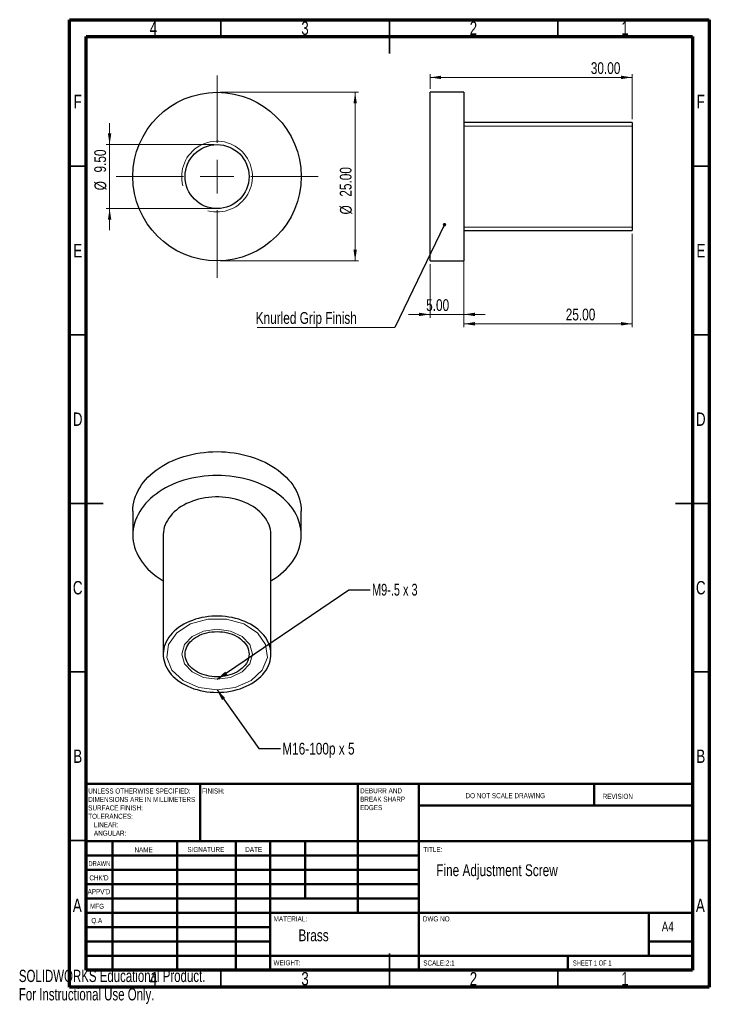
# Model space of a CAD drawing. Header units: millimetres. Extents: x 0 to 205, y 0 to 292.
import ezdxf

# ---------------------------------------------------------------- set-up
doc = ezdxf.new("R2010")
doc.units = ezdxf.units.MM
doc.styles.add('SLDTEXTSTYLE0', font='TXT', dxfattribs={"width": 0.75})
doc.styles.add('SLDTEXTSTYLE1', font='TXT', dxfattribs={"width": 0.686449})
doc.styles.add('SLDTEXTSTYLE2', font='TXT', dxfattribs={"width": 0.6875})
doc.styles.add('SLDTEXTSTYLE3', font='TXT', dxfattribs={"width": 0.694444})
doc.styles.add('SLDTEXTSTYLE4', font='TXT', dxfattribs={"width": 0.7})
doc.dimstyles.new('SLDDIMSTYLE0', dxfattribs={"dimtxt": 3.5, "dimasz": 3.302, "dimexe": 0, "dimexo": 0.0625, "dimgap": 0.875, "dimtad": 1, "dimlfac": 0.5, "dimrnd": 1e-09, "dimzin": 4, "dimdsep": 46, "dimtxsty": 'SLDTEXTSTYLE0', "dimsah": 1, "dimcen": 0.09, "dimadec": 0, "dimazin": 1, "dimtfac": 1, "dimtmove": 0, "dimatfit": 0, "dimfxl": 1, "dimfrac": 2, "dimtolj": 1, "dimtzin": 12, "dimarcsym": 0})
doc.dimstyles.new('SLDDIMSTYLE1', dxfattribs={"dimtxt": 3.5, "dimasz": 3.302, "dimexe": 0, "dimexo": 0.0625, "dimgap": 0.875, "dimtad": 1, "dimlfac": 0.5, "dimrnd": 1e-09, "dimzin": 4, "dimdsep": 46, "dimtxsty": 'SLDTEXTSTYLE0', "dimsah": 1, "dimcen": 0.09, "dimadec": 0, "dimazin": 1, "dimtfac": 1, "dimtofl": 0, "dimtmove": 0, "dimatfit": 3, "dimfxl": 1, "dimfrac": 2, "dimtolj": 1, "dimtzin": 12, "dimarcsym": 0})
doc.dimstyles.new('SLDDIMSTYLE2', dxfattribs={"dimtxt": 0.18, "dimasz": 1.016, "dimexe": 0, "dimexo": 0.0625, "dimgap": 0, "dimtad": 0, "dimtih": 1, "dimtoh": 1, "dimdec": 0, "dimrnd": 1e-09, "dimzin": 0, "dimdsep": 46, "dimtxsty": 'Standard', "dimblk1": 'DOT', "dimblk2": 'DOT', "dimsah": 1, "dimcen": 0.09, "dimadec": 0, "dimazin": 0, "dimtfac": 1.016, "dimtdec": 0, "dimtofl": 0, "dimtmove": 0, "dimatfit": 3, "dimldrblk": 'DOT', "dimfxl": 1, "dimfrac": 2, "dimtolj": 1, "dimtzin": 0, "dimarcsym": 0})
doc.dimstyles.new('SLDDIMSTYLE3', dxfattribs={"dimtxt": 0.18, "dimasz": 3.302, "dimexe": 0, "dimexo": 0.0625, "dimgap": 0, "dimtad": 0, "dimtih": 1, "dimtoh": 1, "dimdec": 0, "dimrnd": 1e-09, "dimzin": 0, "dimdsep": 46, "dimtxsty": 'Standard', "dimsah": 1, "dimcen": 0.09, "dimadec": 0, "dimazin": 0, "dimtfac": 3.302, "dimtdec": 0, "dimtofl": 0, "dimtmove": 0, "dimatfit": 3, "dimfxl": 1, "dimfrac": 2, "dimtolj": 1, "dimtzin": 0, "dimarcsym": 0})

# ---------------------------------------------------------------- blocks, each defined once
blk = doc.blocks.new('SW_NOTE_0')
at = {"color": 0, "linetype": 'Continuous', "lineweight": 0, "char_height": 1.5, "attachment_point": 1, "style": 'SLDTEXTSTYLE0'}
for s, insert in [('UNLESS OTHERWISE SPECIFIED:', (0, 1.93)), ('DIMENSIONS ARE IN MILLIMETERS', (0, -0.57)), ('TOLERANCES:', (0, -5.57)), ('SURFACE FINISH:', (0, -3.07)), ('LINEAR:', (1.69, -8.07)), ('ANGULAR:', (1.69, -10.57))]:
    blk.add_mtext(s, dxfattribs=dict(at, insert=insert))
blk = doc.blocks.new('SW_NOTE_0_1')
at = {"color": 0, "linetype": 'Continuous', "lineweight": 0, "char_height": 1.5, "attachment_point": 1, "style": 'SLDTEXTSTYLE0'}
for s, insert in [('DEBURR AND', (0, 1.93)), ('BREAK SHARP', (0, -0.57)), ('EDGES', (0, -3.07))]:
    blk.add_mtext(s, dxfattribs=dict(at, insert=insert))
blk = doc.blocks.new('_D')
at = {"color": 7, "linetype": 'Continuous', "lineweight": 0}
for p, q in [((26.94, 254.95), (26.94, 261.3)), ((57.85, 254.95), (25.94, 254.95)), ((26.94, 254.95), (26.94, 235.95)), ((57.85, 235.95), (25.94, 235.95)), ((26.94, 235.95), (26.94, 229.6))]:
    blk.add_line(p, q, dxfattribs=at)
at = {"color": 7, "linetype": 'Continuous', "lineweight": 18}
for points in [[(26.94, 254.95), (27.45, 258.26), (26.43, 258.26)], [(26.94, 235.95), (26.43, 232.65), (27.45, 232.65)]]:
    blk.add_solid(points, dxfattribs=at)
at = {"color": 7, "linetype": 'Continuous', "lineweight": 18, "char_height": 3.5, "attachment_point": 1, "rotation": 90, "style": 'SLDTEXTSTYLE0'}
for s, insert in [('9.50', (22.38, 246.66)), ('%%c', (22.43, 241.39))]:
    blk.add_mtext(s, dxfattribs=dict(at, insert=insert))
blk = doc.blocks.new('_D_1')
at = {"color": 7, "linetype": 'Continuous', "lineweight": 0}
for p, q in [((59.85, 270.45), (100.85, 270.45)), ((99.85, 270.45), (99.85, 220.45)), ((59.85, 220.45), (100.85, 220.45))]:
    blk.add_line(p, q, dxfattribs=at)
at = {"color": 7, "linetype": 'Continuous', "lineweight": 18}
for points in [[(99.85, 270.45), (99.34, 267.15), (100.35, 267.15)], [(99.85, 220.45), (100.35, 223.76), (99.34, 223.76)]]:
    blk.add_solid(points, dxfattribs=at)
at = {"color": 7, "linetype": 'Continuous', "lineweight": 18, "char_height": 3.5, "attachment_point": 1, "rotation": 90, "style": 'SLDTEXTSTYLE0'}
for s, insert in [('25.00', (95.28, 239.49)), ('%%c', (95.33, 234.21))]:
    blk.add_mtext(s, dxfattribs=dict(at, insert=insert))
blk = doc.blocks.new('SW_CENTERMARKSYMBOL_0')
at = {"color": 0, "linetype": 'Continuous', "lineweight": 18}
for p, q in [((0, 10), (0, 30)), ((0, 0), (0, 5)), ((-10, 0), (-30, 0)), ((0, 0), (-5, 0)), ((0, 0), (0, -5)), ((0, 0), (5, 0)), ((10, 0), (30, 0)), ((0, -10), (0, -30))]:
    blk.add_line(p, q, dxfattribs=at)
blk = doc.blocks.new('_D_2')
at = {"color": 7, "linetype": 'Continuous', "lineweight": 0}
for p, q in [((122.08, 219.45), (122.08, 203.57)), ((132.08, 219.45), (132.08, 203.57)), ((122.08, 204.57), (115.73, 204.57)), ((122.08, 204.57), (132.08, 204.57)), ((132.08, 204.57), (138.43, 204.57))]:
    blk.add_line(p, q, dxfattribs=at)
at = {"color": 7, "linetype": 'Continuous', "lineweight": 18}
for points in [[(122.08, 204.57), (118.78, 205.07), (118.78, 204.06)], [(132.08, 204.57), (135.38, 204.06), (135.38, 205.07)]]:
    blk.add_solid(points, dxfattribs=at)
at = {"color": 7, "linetype": 'Continuous', "lineweight": 18, "insert": (120.92, 209.08), "char_height": 3.5, "attachment_point": 1, "style": 'SLDTEXTSTYLE0'}
blk.add_mtext('5.00', dxfattribs=at)
blk = doc.blocks.new('_D_3')
at = {"color": 7, "linetype": 'Continuous', "lineweight": 0}
for p, q in [((132.08, 228.45), (132.08, 200.78)), ((182.08, 228.45), (182.08, 200.78)), ((132.08, 201.78), (182.08, 201.78))]:
    blk.add_line(p, q, dxfattribs=at)
at = {"color": 7, "linetype": 'Continuous', "lineweight": 18}
for points in [[(132.08, 201.78), (135.38, 201.27), (135.38, 202.29)], [(182.08, 201.78), (178.78, 202.29), (178.78, 201.27)]]:
    blk.add_solid(points, dxfattribs=at)
at = {"color": 7, "linetype": 'Continuous', "lineweight": 18, "insert": (162.37, 206.29), "char_height": 3.5, "attachment_point": 1, "style": 'SLDTEXTSTYLE0'}
blk.add_mtext('25.00', dxfattribs=at)
blk = doc.blocks.new('_D_4')
at = {"color": 7, "linetype": 'Continuous', "lineweight": 0}
for p, q in [((122.08, 271.45), (122.08, 275.88)), ((122.08, 274.88), (182.08, 274.88)), ((182.08, 262.45), (182.08, 275.88))]:
    blk.add_line(p, q, dxfattribs=at)
at = {"color": 7, "linetype": 'Continuous', "lineweight": 18}
for points in [[(122.08, 274.88), (125.38, 274.37), (125.38, 275.39)], [(182.08, 274.88), (178.78, 275.39), (178.78, 274.37)]]:
    blk.add_solid(points, dxfattribs=at)
at = {"color": 7, "linetype": 'Continuous', "lineweight": 18, "insert": (169.81, 279.39), "char_height": 3.5, "attachment_point": 1, "style": 'SLDTEXTSTYLE0'}
blk.add_mtext('30.00', dxfattribs=at)
blk = doc.blocks.new('SW_NOTE_0_2')
at = {"color": 0, "linetype": 'Continuous', "lineweight": 0}
blk.add_line((-40.91, 0), (0, 0), dxfattribs=at)
at = {"color": 0, "linetype": 'Continuous', "lineweight": 0, "insert": (-41.37, 4.6), "char_height": 3.5, "attachment_point": 1, "style": 'SLDTEXTSTYLE0'}
blk.add_mtext('Knurled Grip Finish', dxfattribs=at)
blk = doc.blocks.new('_Dot')
at = {"color": 0, "linetype": 'ByBlock', "lineweight": -2}
blk.add_line((-0.5, 0), (-1, 0), dxfattribs=at)
at = {"color": 0, "linetype": 'ByBlock', "const_width": 0.5}
blk.add_lwpolyline([(-0.25, 0, 1), (0.25, 0, 1)], format="xyb", close=True, dxfattribs=at)

msp = doc.modelspace()

# ---------------------------------------------------------------- linework, layer by layer
at = {"color": 7, "linetype": 'Continuous', "lineweight": 70}
for p, q in [((15, 5), (15, 292)), ((15, 292), (205, 292)), ((205, 292), (205, 5)), ((20, 10), (20, 287)), ((20, 287), (200, 287)), ((200, 287), (200, 10)), ((200, 10), (20, 10)), ((205, 5), (15, 5))]:
    msp.add_line(p, q, dxfattribs=at)
at = {"color": 7, "linetype": 'Continuous', "lineweight": 35}
for p, q in [((60, 287), (60, 292)), ((110, 292), (110, 282)), ((110, 287), (110, 292)), ((160, 287), (160, 292)), ((20, 248.5), (15, 248.5)), ((200, 248.5), (205, 248.5)), ((20, 198.5), (15, 198.5)), ((200, 198.5), (205, 198.5)), ((15, 148.5), (25, 148.5)), ((20, 148.5), (15, 148.5)), ((205, 148.5), (195, 148.5)), ((200, 148.5), (205, 148.5)), ((20, 98.5), (15, 98.5)), ((200, 98.5), (205, 98.5)), ((20, 48.5), (15, 48.5)), ((200, 48.5), (205, 48.5)), ((110, 5), (110, 15)), ((60, 10), (60, 5)), ((110, 10), (110, 5)), ((160, 10), (160, 5))]:
    msp.add_line(p, q, dxfattribs=at)
at = {"color": 7, "linetype": 'Continuous', "lineweight": 25}
for p, q in [((132.083, 270.453), (122.083, 270.453)), ((122.083, 220.453), (122.083, 270.453)), ((132.083, 270.453), (132.083, 220.453)), ((182.083, 261.453), (132.083, 261.453)), ((182.083, 261.453), (182.083, 229.453)), ((132.083, 229.453), (182.083, 229.453)), ((122.083, 220.453), (132.083, 220.453)), ((33.847, 146.172), (33.847, 139.101)), ((83.847, 139.101), (83.847, 146.172)), ((42.847, 139.101), (42.847, 103.745)), ((74.847, 103.745), (74.847, 139.101))]:
    msp.add_line(p, q, dxfattribs=at)
at = {"color": 7, "linetype": 'Continuous', "lineweight": 18}
for p, q in [((182.083, 260.453), (132.083, 260.453)), ((182.083, 230.453), (132.083, 230.453))]:
    msp.add_line(p, q, dxfattribs=at)
at = {"color": 7, "linetype": 'Continuous', "lineweight": 50}
for p, q in [((20, 65.25), (200, 65.25)), ((20, 65.25), (20, 10)), ((53.8, 48.25), (53.8, 65.25)), ((100.6, 65.25), (100.6, 27)), ((118.8, 65.25), (118.8, 10)), ((170.8, 58.875), (170.8, 65.25)), ((200, 58.875), (118.8, 58.875)), ((200, 48.25), (20, 48.25)), ((27.8, 48.25), (27.8, 10)), ((46.991, 48.25), (46.991, 10)), ((64.399, 48.25), (64.399, 10)), ((74.6, 10), (74.6, 48.25)), ((85, 31.25), (85, 48.25)), ((118.8, 44), (20, 44)), ((118.8, 39.75), (20, 39.75)), ((118.8, 35.5), (20, 35.5)), ((118.8, 31.25), (20, 31.25)), ((74.6, 27), (20, 27)), ((74.6, 27), (200, 27)), ((187, 14.25), (187, 27)), ((74.6, 22.75), (20, 22.75)), ((74.6, 18.5), (20, 18.5)), ((200, 18.5), (187, 18.5)), ((20, 14.25), (200, 14.25)), ((163, 10), (163, 14.25))]:
    msp.add_line(p, q, dxfattribs=at)
at = {"color": 7, "linetype": 'Continuous', "lineweight": 25, "flags": 128}
for points in [[(33.847, 146.172), (33.879, 147.067), (33.975, 147.96), (34.135, 148.849), (34.358, 149.73), (34.645, 150.603), (34.993, 151.464), (35.403, 152.311), (35.873, 153.143), (36.401, 153.957), (36.988, 154.751), (37.63, 155.523), (38.327, 156.271), (39.077, 156.992), (39.878, 157.687), (40.727, 158.351), (41.622, 158.985), (42.562, 159.585), (43.544, 160.151), (44.565, 160.681), (45.622, 161.174), (46.714, 161.628), (47.837, 162.043), (48.988, 162.417), (50.164, 162.749), (51.362, 163.039), (52.58, 163.285), (53.814, 163.488), (55.061, 163.646), (56.317, 163.759), (57.58, 163.827), (58.847, 163.85)], [(58.847, 163.85), (60.113, 163.827), (61.376, 163.759), (62.632, 163.646), (63.879, 163.488), (65.113, 163.285), (66.331, 163.039), (67.529, 162.749), (68.705, 162.417), (69.856, 162.043), (70.979, 161.628), (72.071, 161.174), (73.128, 160.681), (74.149, 160.151), (75.131, 159.585), (76.071, 158.985), (76.966, 158.351), (77.816, 157.687), (78.616, 156.992), (79.366, 156.271), (80.063, 155.523), (80.705, 154.751), (81.292, 153.957), (81.821, 153.143), (82.29, 152.311), (82.7, 151.464), (83.048, 150.603), (83.335, 149.73), (83.558, 148.849), (83.718, 147.96), (83.814, 147.067), (83.847, 146.172)], [(74.847, 125.518), (75.131, 125.688), (76.071, 126.288), (76.966, 126.921), (77.816, 127.586), (78.616, 128.28), (79.366, 129.002), (80.063, 129.75), (80.705, 130.522), (81.292, 131.316), (81.821, 132.129), (82.29, 132.961), (82.7, 133.809), (83.048, 134.67), (83.335, 135.542), (83.558, 136.424), (83.718, 137.312), (83.814, 138.205), (83.847, 139.101), (83.814, 139.996), (83.718, 140.889), (83.558, 141.778), (83.335, 142.659), (83.048, 143.532), (82.7, 144.393), (82.29, 145.24), (81.821, 146.072), (81.292, 146.886), (80.705, 147.68), (80.063, 148.452), (79.366, 149.199), (78.616, 149.921), (77.816, 150.616), (76.966, 151.28), (76.071, 151.913), (75.131, 152.514), (74.149, 153.08), (73.128, 153.61), (72.071, 154.103), (70.979, 154.557), (69.856, 154.972), (68.705, 155.346), (67.529, 155.678), (66.331, 155.968), (65.113, 156.214), (63.879, 156.417), (62.632, 156.575), (61.376, 156.688), (60.113, 156.756), (58.847, 156.778), (57.58, 156.756), (56.317, 156.688), (55.061, 156.575), (53.814, 156.417), (52.58, 156.214), (51.362, 155.968), (50.164, 155.678), (48.988, 155.346), (47.837, 154.972), (46.714, 154.557), (45.622, 154.103), (44.565, 153.61), (43.544, 153.08), (42.562, 152.514), (41.622, 151.913), (40.727, 151.28), (39.878, 150.616), (39.077, 149.921), (38.327, 149.199), (37.63, 148.452), (36.988, 147.68), (36.401, 146.886), (35.873, 146.072), (35.403, 145.24), (34.993, 144.393), (34.645, 143.532), (34.358, 142.659), (34.135, 141.778), (33.975, 140.889), (33.879, 139.996), (33.847, 139.101), (33.879, 138.205), (33.975, 137.312), (34.135, 136.424), (34.358, 135.542), (34.645, 134.67), (34.993, 133.809), (35.403, 132.961), (35.873, 132.129), (36.401, 131.316), (36.988, 130.522), (37.63, 129.75), (38.327, 129.002), (39.077, 128.28), (39.878, 127.586), (40.727, 126.921), (41.622, 126.288), (42.562, 125.688), (42.847, 125.518)], [(74.847, 139.101), (74.845, 139.28), (74.796, 139.997), (74.684, 140.711), (74.507, 141.418), (74.268, 142.116), (73.967, 142.801), (73.604, 143.472), (73.182, 144.125), (72.703, 144.758), (72.168, 145.368), (71.579, 145.952), (70.939, 146.51), (70.25, 147.037), (69.515, 147.532), (68.737, 147.994), (67.92, 148.42), (67.065, 148.808), (66.178, 149.157), (65.261, 149.465), (64.319, 149.732), (63.354, 149.956), (62.372, 150.137), (61.375, 150.272), (60.367, 150.363), (59.354, 150.409), (58.339, 150.409), (57.326, 150.363), (56.319, 150.272), (55.322, 150.137), (54.339, 149.956), (53.374, 149.732), (52.432, 149.465), (51.515, 149.157), (50.628, 148.808), (49.774, 148.42), (48.956, 147.994), (48.178, 147.532), (47.443, 147.037), (46.755, 146.51), (46.114, 145.952), (45.525, 145.368), (44.99, 144.758), (44.511, 144.125), (44.089, 143.472), (43.727, 142.801), (43.425, 142.116), (43.186, 141.418), (43.009, 140.711), (42.897, 139.997), (42.849, 139.28), (42.847, 139.101)], [(58.847, 92.432), (59.861, 92.455), (60.872, 92.523), (61.875, 92.636), (62.865, 92.794), (63.839, 92.997), (64.793, 93.242), (65.723, 93.53), (66.626, 93.859), (67.497, 94.228), (68.333, 94.635), (69.131, 95.079), (69.888, 95.557), (70.6, 96.069), (71.265, 96.612), (71.88, 97.183), (72.442, 97.781), (72.95, 98.402), (73.401, 99.046), (73.793, 99.708), (74.125, 100.386), (74.396, 101.078), (74.603, 101.781), (74.748, 102.491), (74.828, 103.207), (74.845, 103.925), (74.796, 104.642), (74.684, 105.356), (74.507, 106.063), (74.268, 106.76), (73.967, 107.446), (73.604, 108.116), (73.182, 108.769), (72.703, 109.402), (72.168, 110.012), (71.579, 110.597), (70.939, 111.154), (70.25, 111.682), (69.515, 112.177), (68.737, 112.639), (67.92, 113.064), (67.065, 113.452), (66.178, 113.801), (65.261, 114.11), (64.319, 114.377), (63.354, 114.601), (62.372, 114.781), (61.375, 114.917), (60.367, 115.008), (59.354, 115.053), (58.339, 115.053), (57.326, 115.008), (56.319, 114.917), (55.322, 114.781), (54.339, 114.601), (53.374, 114.377), (52.432, 114.11), (51.515, 113.801), (50.628, 113.452), (49.774, 113.064), (48.956, 112.639), (48.178, 112.177), (47.443, 111.682), (46.755, 111.154), (46.114, 110.597), (45.525, 110.012), (44.99, 109.402), (44.511, 108.769), (44.089, 108.116), (43.727, 107.446), (43.425, 106.76), (43.186, 106.063), (43.009, 105.356), (42.897, 104.642), (42.849, 103.925), (42.865, 103.207), (42.945, 102.491), (43.09, 101.781), (43.298, 101.078), (43.568, 100.386), (43.9, 99.708), (44.292, 99.046), (44.743, 98.402), (45.251, 97.781), (45.813, 97.183), (46.428, 96.612), (47.093, 96.069), (47.805, 95.557), (48.562, 95.079), (49.36, 94.635), (50.196, 94.228), (51.067, 93.859), (51.97, 93.53), (52.9, 93.242), (53.854, 92.997), (54.828, 92.794), (55.819, 92.636), (56.821, 92.523), (57.832, 92.455), (58.847, 92.432)], [(58.847, 110.463), (59.631, 110.44), (60.41, 110.371), (61.179, 110.257), (61.931, 110.099), (62.663, 109.897), (63.368, 109.653), (64.043, 109.369), (64.682, 109.047), (65.281, 108.688), (65.836, 108.295), (66.343, 107.871), (66.8, 107.42), (67.202, 106.943), (67.546, 106.444), (67.832, 105.927), (68.056, 105.394), (68.217, 104.851), (68.314, 104.3), (68.347, 103.745), (68.314, 103.191), (68.217, 102.64), (68.056, 102.096), (67.832, 101.564), (67.546, 101.047), (67.202, 100.548), (66.8, 100.071), (66.343, 99.619), (65.836, 99.196), (65.281, 98.803), (64.682, 98.444), (64.043, 98.122), (63.368, 97.838), (62.663, 97.594), (61.931, 97.392), (61.179, 97.233), (60.41, 97.12), (59.631, 97.051), (58.847, 97.028), (58.062, 97.051), (57.283, 97.12), (56.514, 97.233), (55.762, 97.392), (55.03, 97.594), (54.325, 97.838), (53.651, 98.122), (53.012, 98.444), (52.412, 98.803), (51.857, 99.196), (51.35, 99.619), (50.893, 100.071), (50.492, 100.548), (50.147, 101.047), (49.861, 101.564), (49.637, 102.096), (49.476, 102.64), (49.379, 103.191), (49.347, 103.745), (49.379, 104.3), (49.476, 104.851), (49.637, 105.394), (49.861, 105.927), (50.147, 106.444), (50.492, 106.943), (50.893, 107.42), (51.35, 107.871), (51.857, 108.295), (52.412, 108.688), (53.012, 109.047), (53.651, 109.369), (54.325, 109.653), (55.03, 109.897), (55.762, 110.099), (56.514, 110.257), (57.283, 110.371), (58.062, 110.44), (58.847, 110.463)]]:
    msp.add_lwpolyline(points, dxfattribs=at)
at = {"color": 7, "linetype": 'Continuous', "lineweight": 18, "flags": 128}
for points in [[(58.847, 93.139), (53.428, 93.855), (48.741, 95.907), (45.419, 99.018), (43.911, 102.767), (44.419, 106.648), (46.876, 110.137), (50.95, 112.763), (56.09, 114.171), (61.603, 114.171), (66.743, 112.763), (70.817, 110.137), (73.274, 106.648), (73.783, 102.767), (72.274, 99.018), (68.952, 95.907), (64.265, 93.855), (58.847, 93.139)], [(58.847, 96.321), (54.828, 96.886), (51.422, 98.495), (49.146, 100.904), (48.347, 103.745), (49.146, 106.587), (51.422, 108.995), (54.828, 110.605), (58.847, 111.17), (62.865, 110.605), (66.271, 108.995), (68.547, 106.587), (69.347, 103.745), (68.547, 100.904), (66.271, 98.495), (62.865, 96.886), (58.847, 96.321)]]:
    msp.add_lwpolyline(points, dxfattribs=at)
at = {"color": 7, "linetype": 'Continuous', "lineweight": 25}
for radius in [25, 9.5]:
    msp.add_circle((58.847, 245.453), radius, dxfattribs=at)
at = {"color": 7, "linetype": 'Continuous', "lineweight": 18}
msp.add_arc((58.847, 245.453), 10.5, 255, 195, dxfattribs=at)

# ---------------------------------------------------------------- block references
at = {"color": 7, "linetype": 'Continuous', "lineweight": 0}
for name, p in [('SW_CENTERMARKSYMBOL_0', (58.847, 245.453)), ('SW_NOTE_0_2', (111.673, 200.664)), ('SW_NOTE_0', (20.594, 61.987)), ('SW_NOTE_0_1', (101.309, 62.069))]:
    msp.add_blockref(name, p, dxfattribs=at)

# ---------------------------------------------------------------- texts
for s, insert, char_height, attachment_point, style in [('4', (39.96, 291.468), 3.969, 2, 'SLDTEXTSTYLE0'), ('3', (84.96, 291.468), 3.969, 2, 'SLDTEXTSTYLE0'), ('2', (134.96, 291.468), 3.969, 2, 'SLDTEXTSTYLE0'), ('1', (179.96, 291.468), 3.969, 2, 'SLDTEXTSTYLE0'), ('F', (17.458, 269.718), 3.969, 2, 'SLDTEXTSTYLE0'), ('F', (202.458, 269.718), 3.969, 2, 'SLDTEXTSTYLE0'), ('E', (17.508, 225.468), 3.969, 2, 'SLDTEXTSTYLE0'), ('E', (202.508, 225.468), 3.969, 2, 'SLDTEXTSTYLE0'), ('D', (17.453, 175.468), 3.969, 2, 'SLDTEXTSTYLE0'), ('D', (202.453, 175.468), 3.969, 2, 'SLDTEXTSTYLE0'), ('C', (17.459, 125.468), 3.969, 2, 'SLDTEXTSTYLE0'), ('M9-.5 x 3', (104.841, 124.645), 3.5, 1, 'SLDTEXTSTYLE3'), ('C', (202.459, 125.468), 3.969, 2, 'SLDTEXTSTYLE0'), ('M16-100p x 5', (78.202, 77.478), 3.5, 1, 'SLDTEXTSTYLE0'), ('B', (17.471, 75.468), 3.969, 2, 'SLDTEXTSTYLE0'), ('B', (202.471, 75.468), 3.969, 2, 'SLDTEXTSTYLE0'), ('FINISH:', (54.371, 63.919), 1.5, 1, 'SLDTEXTSTYLE0'), ('DO NOT SCALE DRAWING', (132.615, 62.533), 1.5, 1, 'SLDTEXTSTYLE0'), ('REVISION', (173.328, 62.335), 1.5, 1, 'SLDTEXTSTYLE0'), ('NAME', (34.322, 46.501), 1.5, 1, 'SLDTEXTSTYLE0'), ('SIGNATURE', (50.034, 46.562), 1.5, 1, 'SLDTEXTSTYLE0'), ('DATE', (67.215, 46.576), 1.5, 1, 'SLDTEXTSTYLE0'), ('TITLE:', (120.09, 46.576), 1.5, 1, 'SLDTEXTSTYLE0'), ('DRAWN', (20.643, 42.385), 1.5, 1, 'SLDTEXTSTYLE1'), ('Fine Adjustment Screw', (123.911, 41.415), 3.5, 1, 'SLDTEXTSTYLE0'), ("CHK'D", (20.939, 38.162), 1.5, 1, 'SLDTEXTSTYLE0'), ("APPV'D", (20.402, 34.066), 1.5, 1, 'SLDTEXTSTYLE0'), ('A', (17.34, 31.218), 3.969, 2, 'SLDTEXTSTYLE0'), ('MFG', (21.124, 29.716), 1.5, 1, 'SLDTEXTSTYLE0'), ('A', (202.34, 31.218), 3.969, 2, 'SLDTEXTSTYLE0'), ('Q.A', (21.509, 25.505), 1.5, 1, 'SLDTEXTSTYLE0'), ('MATERIAL:', (75.646, 25.986), 1.5, 1, 'SLDTEXTSTYLE0'), ('DWG NO.', (119.953, 25.986), 1.5, 1, 'SLDTEXTSTYLE0'), ('A4', (190.871, 24.406), 2.9104, 1, 'SLDTEXTSTYLE0'), ('Brass', (83.007, 22.106), 3.5, 1, 'SLDTEXTSTYLE0'), ('WEIGHT:', (75.618, 12.949), 1.4986, 1, 'SLDTEXTSTYLE0'), ('SCALE:2:1', (120.074, 12.9), 1.5, 1, 'SLDTEXTSTYLE0'), ('SHEET 1 OF 1', (164.478, 12.9), 1.5, 1, 'SLDTEXTSTYLE2'), ('4', (39.96, 9.468), 3.969, 2, 'SLDTEXTSTYLE0'), ('3', (84.96, 9.468), 3.969, 2, 'SLDTEXTSTYLE0'), ('2', (134.96, 9.468), 3.969, 2, 'SLDTEXTSTYLE0'), ('1', (179.96, 9.468), 3.969, 2, 'SLDTEXTSTYLE0')]:
    msp.add_mtext(s, dxfattribs=dict(at, insert=insert, char_height=char_height, attachment_point=attachment_point, style=style))
at = {"color": 7, "linetype": 'Continuous', "char_height": 3.633, "attachment_point": 1, "style": 'SLDTEXTSTYLE4'}
for s, insert in [('SOLIDWORKS Educational Product.', (0, 10.133)), ('For Instructional Use Only.', (0, 4.683))]:
    msp.add_mtext(s, dxfattribs=dict(at, insert=insert))

# ---------------------------------------------------------------- dimensions: what is measured, and where the dimension line sits
at = {"color": 7, "linetype": 'Continuous', "lineweight": 18}
for base, p1, p2, dimstyle, picture, middle in [((182.083, 274.88), (122.083, 270.453), (182.083, 261.453), 'SLDDIMSTYLE1', '_D_4', (175.624, 274.88)), ((182.083, 201.778), (132.083, 229.453), (182.083, 229.453), 'SLDDIMSTYLE1', '_D_3', (168.19, 201.778)), ((132.083, 204.566), (122.083, 220.453), (132.083, 220.453), 'SLDDIMSTYLE0', '_D_2', (125.444, 204.566))]:
    dim = msp.add_linear_dim(base=base, p1=p1, p2=p2, dimstyle=dimstyle, dxfattribs=at)
    dim.commit()
    dim.dimension.update_dxf_attribs({"geometry": picture, "text_midpoint": middle, "dimtype": 160})
for base, p1, p2, dimstyle, picture, middle in [((99.847, 220.453), (58.847, 270.453), (58.847, 220.453), 'SLDDIMSTYLE1', '_D_1', (99.847, 242.665)), ((26.942, 235.953), (58.847, 254.953), (58.847, 235.953), 'SLDDIMSTYLE0', '_D', (26.942, 248.551))]:
    dim = msp.add_linear_dim(base=base, p1=p1, p2=p2, angle=90, text='%%c<>', dimstyle=dimstyle, dxfattribs=at)
    dim.commit()
    dim.dimension.update_dxf_attribs({"geometry": picture, "text_midpoint": middle, "dimtype": 160})

# ---------------------------------------------------------------- leaders
at = {"color": 7, "linetype": 'Continuous', "lineweight": 0}
for points, dimstyle in [([(126.373, 231.204), (111.673, 200.664)], 'SLDDIMSTYLE2'), ([(58.847, 96.321), (97.94, 122.901), (104.29, 122.901)], 'SLDDIMSTYLE3'), ([(58.847, 93.139), (71.294, 75.795), (77.644, 75.795)], 'SLDDIMSTYLE3')]:
    msp.add_leader(points, dimstyle=dimstyle, dxfattribs=at)

doc.saveas('drawing.dxf')
